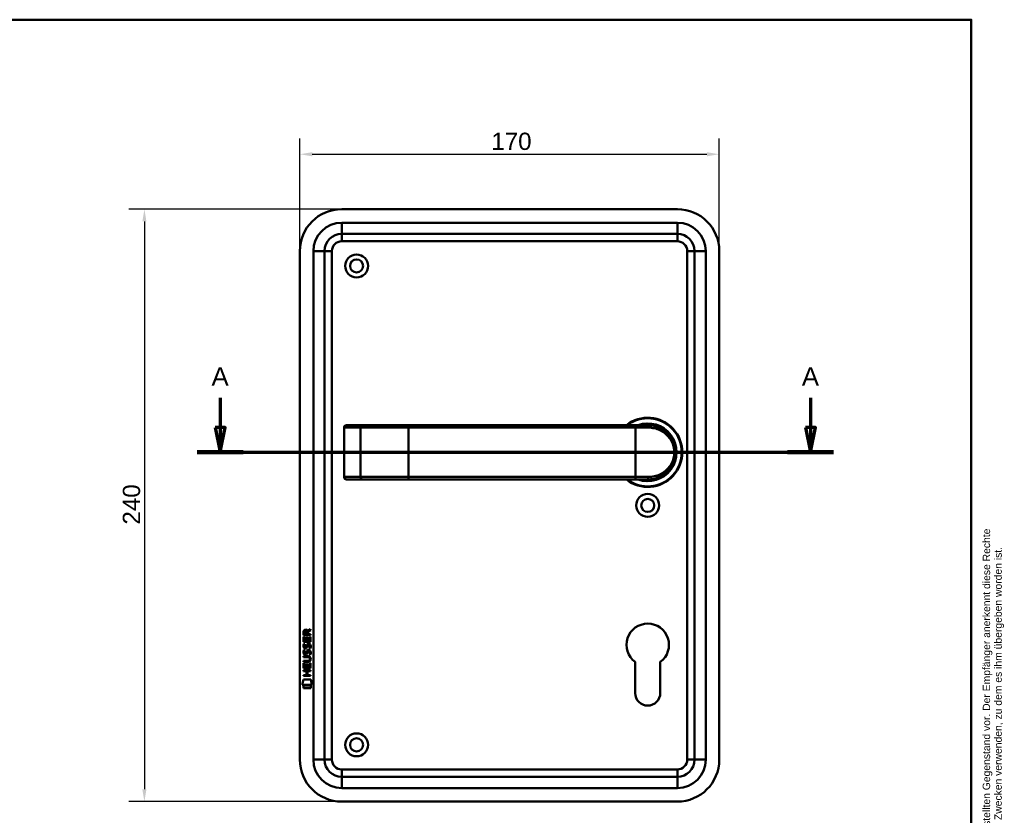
# Model space of a CAD drawing. Header units: millimetres. Extents: x 20 to 833, y 20 to 574.
# Tile 5 of 5: x 434 to 833, y 252 to 574. Entities that reach past the tile are written whole.
import ezdxf
from ezdxf.enums import TextEntityAlignment as Align

# ---------------------------------------------------------------- set-up
doc = ezdxf.new("R2010")
doc.units = ezdxf.units.MM
doc.header["$LTSCALE"] = 2
for name, color, linetype, lineweight in [('Bemaßungen(DIN)', 7, 'Continuous', 25), ('Schnittansichtslinien(DIN)', 7, 'Continuous', 70), ('Sichtbare Kanten(DIN)', 7, 'Continuous', 50), ('Sichtbare tangentiale Kanten(DIN)', 7, 'Continuous', 50), ('Skizziergeometrie(DIN)', 7, 'Continuous', 50), ('Skizzierlinie(DIN)', 7, 'Continuous', 25), ('Symbole(DIN)', 7, 'Continuous', 25)]:
    doc.layers.add(name, color=color, linetype=linetype, lineweight=lineweight)
doc.styles.add('Aktuell-DIN', font='arial.ttf')
doc.styles.add('Aktuell-DINGroßer Text', font='arial.ttf')
doc.styles.add('STANDARD-DIN~0', font='arial.ttf')
doc.styles.add('Textstil10', font='arial.ttf')
doc.styles.add('Textstil41', font='arial.ttf', dxfattribs={"width": 0.8})
doc.styles.add('Textstil83', font='arial.ttf', dxfattribs={"width": 0.8})
doc.dimstyles.new('CAD-LAN', dxfattribs={"dimscale": 2, "dimtxt": 3.5, "dimasz": 2.5, "dimexe": 3.175, "dimexo": 0, "dimgap": 0.8, "dimtad": 1, "dimrnd": 1e-08, "dimtxsty": 'STANDARD-DIN~0', "dimcen": 0.09, "dimdle": 10, "dimclrd": 250, "dimclre": 250, "dimclrt": 250, "dimadec": 0, "dimazin": 2, "dimtfac": 1, "dimtmove": 0, "dimatfit": 3, "dimfxl": 1, "dimtolj": 1, "dimtzin": 0, "dimlwd": 25, "dimlwe": 25, "dimarcsym": 0})

# ---------------------------------------------------------------- blocks, each defined once
blk = doc.blocks.new('Ränder Standardrahmen')
at = {"layer": 'Skizziergeometrie(DIN)', "flags": 128}
blk.add_lwpolyline([(10, 10), (10, 287), (410, 287), (410, 10), (10, 10)], dxfattribs=at)
blk = doc.blocks.new('Schriftfelder Heusser')
at = {"layer": 'Skizziergeometrie(DIN)'}
for p, q in [((101, 229.92), (101, 236.92)), ((101, 236.92), (291, 236.92)), ((111, 229.92), (111, 236.92)), ((123, 229.92), (123, 236.92)), ((232, 229.92), (232, 236.92)), ((256, 229.92), (256, 236.92)), ((291, 236.92), (291, 229.92)), ((101, 191.42), (101, 229.92)), ((101, 229.92), (291, 229.92)), ((111, 229.92), (111, 221.42)), ((123, 229.92), (123, 221.42)), ((232, 229.92), (232, 221.42)), ((256, 229.92), (256, 221.42)), ((291, 229.92), (291, 191.42)), ((101, 221.42), (291, 221.42)), ((150, 221.42), (150, 204.42)), ((198.85, 221.42), (198.85, 204.42)), ((216.35, 221.42), (216.35, 204.42)), ((238.35, 221.42), (238.35, 204.42)), ((278, 221.42), (278, 191.42)), ((278, 208.67), (291, 208.67)), ((101, 204.42), (291, 204.42)), ((142, 204.42), (142, 191.42)), ((236, 204.42), (236, 191.42)), ((278, 200.17), (291, 200.17)), ((291, 191.42), (101, 191.42))]:
    blk.add_line(p, q, dxfattribs=at)
at = {"layer": 'Skizzierlinie(DIN)'}
for p, q in [((113.5, 221.42), (113.5, 204.42)), ((118, 221.42), (118, 204.42)), ((162.35, 221.42), (162.35, 204.42)), ((166.85, 221.42), (166.85, 204.42)), ((113.5, 217.17), (150, 217.17)), ((162.35, 217.17), (278, 217.17)), ((113.5, 212.92), (150, 212.92)), ((162.35, 212.92), (278, 212.92)), ((113.5, 208.67), (150, 208.67)), ((162.35, 208.67), (278, 208.67))]:
    blk.add_line(p, q, dxfattribs=at)
for centre in [(115.75, 219.25), (164.6, 219.25), (115.75, 215.04), (164.6, 215.04), (115.75, 210.79), (164.6, 210.79), (115.75, 206.54), (164.6, 206.54)]:
    blk.add_circle(centre, 1.75, dxfattribs=at)
at = {"layer": 'Symbole(DIN)', "color": 7, "insert": (293.33, 191.7), "char_height": 1.5, "width": 182.3003, "attachment_point": 1, "rotation": 90, "line_spacing_factor": 0.944221, "style": 'Aktuell-DIN'}
blk.add_mtext('\\fArial|b0|i0;\\H1.5000;Die Schlossfabrik Heusser AG ist Eigentümerin dieses Dokumentes und behält sich alle Rechte an diesem und dem dargestellten Gegenstand vor. Der Empfänger anerkennt diese Rechte\\Pund wird das Dokument nicht ohne schriftliche Ermächtigung der Eigentümerin Dritten zugänglich machen oder zu anderen Zwecken verwenden, zu dem es ihm übergeben worden ist.\\P ', dxfattribs=at)
at = {"layer": 'Symbole(DIN)', "color": 179, "true_color": 0x262659, "style": 'Aktuell-DIN'}
for s, insert, char_height, attachment_point in [('Pos.', (106, 227), 2.489, 2), ('Menge', (117, 227), 2.489, 2), ('Benennung', (125.81, 225.38), 2.489, 4), ('B-Nummer', (234.74, 225.62), 2.489, 4), ('Material', (265.02, 225.62), 2.489, 5), ('\\fArial|b0|i0;a', (115.81, 219.53), 2, 5), ('\\fArial|b0|i0;e', (164.54, 219.53), 2, 5), ('\\fArial|b0|i0;Gezeichnet', (200.05, 219.23), 2, 4), ('\\fArial|b0|i0;b', (115.75, 215), 2, 5), ('\\fArial|b0|i0;f', (164.55, 215.06), 2, 5), ('\\fArial|b0|i0;Freigegeben', (199.92, 216), 2, 1), ('\\fArial|b0|i0;c', (115.75, 211.01), 2, 5), ('\\fArial|b0|i0;g', (164.63, 211.05), 2, 5), ('\\fArial|b0|i0;Projekt', (200, 211.98), 2, 1), ('\\fArial|b0|i0;d', (115.76, 206.55), 2, 5), ('\\fArial|b0|i0;h', (164.55, 206.57), 2, 5), ('\\fArial|b0|i0;CAD-Nr.', (200, 207.5), 2, 1), ('\\fArial|b0|i0;\\H2.0000;Massstab', (284.39, 206.37), 2, 5), ('\\fArial|b0|i0;\\H2.0000;Baugruppe', (143.1, 203.73), 2, 1), ('\\fArial|b0|i0;Zeichnungs-Nr.', (237, 203.5), 2, 1), ('\\fArial|b0|i0;\\H2.5000;4853 Murgenthal', (113.33, 192.46), 2.5, 7)]:
    blk.add_mtext(s, dxfattribs=dict(at, insert=insert, char_height=char_height, attachment_point=attachment_point))
at = {"layer": 'Symbole(DIN)', "color": 179, "true_color": 0x262659, "attachment_point": 5, "style": 'Aktuell-DIN'}
for s, insert, char_height, width in [('Änd.', (107.21, 213), 2.489, 12.3494), ('Änd.', (156.12, 212.76), 2.489, 12.3494), ('\\fArial|b0|i0;Änderung', (284.51, 202.33), 2, 12.1143)]:
    blk.add_mtext(s, dxfattribs=dict(at, insert=insert, char_height=char_height, width=width))
at = {"layer": 'Symbole(DIN)', "color": 7, "insert": (143.1, 196.62), "char_height": 4.5, "width": 90.18, "attachment_point": 4, "style": 'Aktuell-DIN'}
blk.add_mtext('\\fArial|b0|i0;\\W0.90;\\H4.5000;Heusser-Muschel Serie 3  EN179', dxfattribs=at)
at = {"layer": 'Symbole(DIN)', "color": 179, "true_color": 0x262659, "style": 'Textstil10'}
blk.add_attdef('ERSTELLUNGSDATUM_001', (217.23, 218.29), '', height=2, dxfattribs=at)
at = {"layer": 'Symbole(DIN)', "color": 179, "true_color": 0x262659}
for tag, height, style, p in [('AUTOR', 2.49, 'Aktuell-DIN', (240.03, 219.26)), ('KONTROLLDATUM', 2, 'Textstil10', (217.42, 215.04)), ('KONTROLLIERT_VON', 2, 'Textstil10', (239.98, 215.05))]:
    blk.add_attdef(tag, text='', height=height, dxfattribs=dict(at, style=style)).set_placement(p, align=Align.MIDDLE_LEFT)
at = {"layer": 'Symbole(DIN)', "color": 7, "style": 'Textstil83', "width": 0.8}
blk.add_attdef('Anfänglicher_Ansichtsmaßstab_001', (281.57, 213.34), '', height=2.3, dxfattribs=at)
at = {"layer": 'Symbole(DIN)', "color": 179, "true_color": 0x262659, "style": 'Textstil10'}
blk.add_attdef('PROJEKT', text='', height=2, dxfattribs=at).set_placement((217.77, 209.72), align=Align.BOTTOM_LEFT)
at = {"layer": 'Symbole(DIN)', "color": 7, "style": 'Textstil41', "width": 0.8}
blk.add_attdef('STATUS', text='', height=5, dxfattribs=at).set_placement((284.53, 195.86), align=Align.MIDDLE_CENTER)
blk = doc.blocks.new('*D21')
at = {"layer": 'Bemaßungen(DIN)', "color": 250, "linetype": 'Continuous', "lineweight": 25, "true_color": 0x3f3f3f, "transparency": 16777216}
for p, q in [((547.89, 480.26), (547.89, 525.85)), ((717.89, 480.26), (717.89, 525.85)), ((552.89, 519.5), (712.89, 519.5))]:
    blk.add_line(p, q, dxfattribs=at)
at = {"layer": 'Bemaßungen(DIN)', "color": 250, "linetype": 'Continuous', "true_color": 0x3f3f3f, "transparency": 16777216}
for points in [[(552.89, 520.33), (552.89, 518.66), (547.89, 519.5)], [(712.89, 520.33), (712.89, 518.66), (717.89, 519.5)]]:
    blk.add_solid(points, dxfattribs=at)
at = {"layer": 'Defpoints', "color": 0, "linetype": 'Continuous', "transparency": 16777216}
for p in [(717.89, 519.5), (547.89, 480.26), (717.89, 480.26)]:
    blk.add_point(p, dxfattribs=at)
at = {"layer": 'Bemaßungen(DIN)', "color": 250, "linetype": 'Continuous', "lineweight": 25, "true_color": 0x3f3f3f, "transparency": 16777216, "insert": (625.5, 528.24), "char_height": 7, "attachment_point": 1, "style": 'STANDARD-DIN~0'}
blk.add_mtext('\\A1;170', dxfattribs=at)
blk = doc.blocks.new('*D22')
at = {"layer": 'Bemaßungen(DIN)', "color": 250, "linetype": 'Continuous', "lineweight": 25, "true_color": 0x3f3f3f, "transparency": 16777216}
for p, q in [((564.89, 497.26), (478.54, 497.26)), ((484.89, 492.26), (484.89, 262.26)), ((564.89, 257.26), (478.54, 257.26))]:
    blk.add_line(p, q, dxfattribs=at)
at = {"layer": 'Bemaßungen(DIN)', "color": 250, "linetype": 'Continuous', "true_color": 0x3f3f3f, "transparency": 16777216}
for points in [[(484.06, 492.26), (485.72, 492.26), (484.89, 497.26)], [(484.06, 262.26), (485.72, 262.26), (484.89, 257.26)]]:
    blk.add_solid(points, dxfattribs=at)
at = {"layer": 'Defpoints', "color": 0, "linetype": 'Continuous', "transparency": 16777216}
for p in [(564.89, 497.26), (484.89, 257.26), (564.89, 257.26)]:
    blk.add_point(p, dxfattribs=at)
at = {"layer": 'Bemaßungen(DIN)', "color": 250, "linetype": 'Continuous', "lineweight": 25, "true_color": 0x3f3f3f, "transparency": 16777216, "insert": (476.14, 369.48), "char_height": 7, "attachment_point": 1, "rotation": 90, "style": 'STANDARD-DIN~0'}
blk.add_mtext('\\A1;240', dxfattribs=at)
blk = doc.blocks.new('2DTransSchnitt0')
at = {"layer": 'Schnittansichtslinien(DIN)', "linetype": 'Continuous'}
for p, q in [((257.81, 210.42), (257.81, 204.38)), ((377.43, 210.42), (377.43, 204.38)), ((256.81, 204.38), (257.81, 199.38)), ((258.81, 204.38), (256.81, 204.38)), ((257.81, 204.38), (257.81, 199.38)), ((257.81, 199.38), (258.81, 204.38)), ((376.43, 204.38), (377.43, 199.38)), ((378.43, 204.38), (376.43, 204.38)), ((377.43, 204.38), (377.43, 199.38)), ((377.43, 199.38), (378.43, 204.38)), ((253.13, 199.38), (382.11, 199.38))]:
    blk.add_line(p, q, dxfattribs=at)
at = {"layer": 'Schnittansichtslinien(DIN)', "linetype": 'Continuous', "lineweight": 140}
for p, q in [((253.13, 199.38), (262.48, 199.38)), ((372.75, 199.38), (382.11, 199.38))]:
    blk.add_line(p, q, dxfattribs=at)
at = {"layer": 'Schnittansichtslinien(DIN)', "linetype": 'Continuous', "flags": 128}
for points in [[(256.81, 204.38), (257.81, 199.38), (258.81, 204.38), (256.81, 204.38)], [(376.43, 204.38), (377.43, 199.38), (378.43, 204.38), (376.43, 204.38)]]:
    blk.add_lwpolyline(points, dxfattribs=at)
at = {"layer": 'Schnittansichtslinien(DIN)'}
for points in [[(256.81, 204.38), (257.81, 199.38), (258.81, 204.38), (256.81, 204.38)], [(376.43, 204.38), (377.43, 199.38), (378.43, 204.38), (376.43, 204.38)]]:
    blk.add_solid(points, dxfattribs=at)
at = {"layer": 'Schnittansichtslinien(DIN)', "char_height": 3.73, "attachment_point": 7, "style": 'Aktuell-DINGroßer Text'}
for insert in [(256.05, 212.88), (375.68, 212.88)]:
    blk.add_mtext('A', dxfattribs=dict(at, insert=insert))

msp = doc.modelspace()

# ---------------------------------------------------------------- linework, layer by layer
at = {"layer": 'Sichtbare Kanten(DIN)'}
for p, q in [((700.889, 497.259), (564.889, 497.259)), ((564.889, 487.259), (700.889, 487.259)), ((547.889, 480.259), (547.889, 274.259)), ((557.889, 274.259), (557.889, 480.259)), ((707.889, 480.259), (707.889, 274.259)), ((717.889, 274.259), (717.889, 480.259)), ((565.839, 408.759), (565.839, 388.759)), ((566.839, 409.759), (566.858, 409.759)), ((573.412, 409.759), (566.858, 409.759)), ((573.329, 409.755), (573.329, 409.755)), ((591.889, 409.759), (573.412, 409.759)), ((683.889, 409.759), (591.889, 409.759)), ((683.889, 409.759), (688.889, 409.759)), ((689.506, 409.741), (689.506, 409.741)), ((566.858, 387.759), (566.839, 387.759)), ((566.858, 387.759), (573.412, 387.759)), ((573.412, 387.759), (591.889, 387.759)), ((591.889, 387.759), (683.889, 387.759)), ((688.889, 387.759), (683.889, 387.759)), ((549.402, 322.015), (549.403, 324.019)), ((549.403, 324.019), (549.751, 324.019)), ((549.404, 324.745), (549.406, 326.059)), ((552.262, 324.743), (549.404, 324.745)), ((549.751, 324.019), (549.75, 322.392)), ((549.754, 326.015), (549.754, 325.126)), ((549.754, 325.126), (550.771, 325.126)), ((550.645, 322.391), (550.646, 323.838)), ((550.646, 323.838), (550.994, 323.838)), ((550.771, 325.126), (550.772, 326.014)), ((550.994, 323.838), (550.993, 322.391)), ((551.069, 326.375), (552.264, 327.165)), ((551.122, 325.976), (551.121, 325.125)), ((551.121, 325.125), (552.262, 325.124)), ((552.264, 326.731), (551.122, 325.976)), ((551.912, 322.39), (551.913, 324.037)), ((551.913, 324.037), (552.262, 324.037)), ((552.262, 324.037), (552.26, 322.013)), ((552.262, 325.124), (552.262, 324.743)), ((552.264, 327.165), (552.264, 326.731)), ((552.26, 322.013), (549.402, 322.015)), ((549.573, 321.241), (549.912, 321.141)), ((549.75, 322.392), (550.645, 322.391)), ((549.77, 319.909), (549.777, 319.892)), ((550.453, 319.812), (550.464, 319.829)), ((550.993, 322.391), (551.912, 322.39)), ((551.502, 320.938), (551.49, 320.938)), ((549.396, 315.787), (549.397, 316.164)), ((551.066, 315.786), (549.396, 315.787)), ((549.397, 316.164), (551.043, 316.163)), ((549.571, 318.695), (549.91, 318.594)), ((549.768, 317.363), (549.775, 317.346)), ((550.451, 317.265), (550.462, 317.282)), ((551.5, 318.391), (551.488, 318.391)), ((549.393, 311.277), (549.394, 313.281)), ((552.251, 311.275), (549.393, 311.277)), ((549.394, 313.281), (549.743, 313.281)), ((549.395, 313.852), (549.395, 314.23)), ((549.395, 314.23), (551.065, 314.228)), ((551.041, 313.851), (549.395, 313.852)), ((549.743, 313.281), (549.742, 311.654)), ((549.742, 311.654), (550.636, 311.653)), ((550.636, 311.653), (550.637, 313.1)), ((550.637, 313.1), (550.986, 313.1)), ((550.986, 313.1), (550.985, 311.653)), ((550.985, 311.653), (551.903, 311.652)), ((551.903, 311.652), (551.905, 313.299)), ((551.905, 313.299), (552.253, 313.299)), ((551.946, 315.001), (551.946, 315.011)), ((552.253, 313.299), (552.251, 311.275)), ((683.789, 301.259), (683.789, 313.834)), ((693.989, 313.834), (693.989, 301.259)), ((549.389, 308.172), (549.389, 308.549)), ((549.389, 308.549), (550.632, 308.548)), ((552.248, 308.17), (549.389, 308.172)), ((549.391, 310.107), (549.391, 310.484)), ((549.391, 310.484), (552.25, 310.482)), ((550.634, 310.106), (549.391, 310.107)), ((550.632, 308.548), (550.634, 310.106)), ((550.99, 310.105), (550.989, 308.548)), ((550.989, 308.548), (552.248, 308.547)), ((552.249, 310.104), (550.99, 310.105)), ((552.248, 308.547), (552.248, 308.17)), ((552.25, 310.482), (552.249, 310.104)), ((548.858, 304.595), (549.317, 306.728)), ((552.773, 304.592), (548.858, 304.595)), ((549.317, 306.728), (552.323, 306.725)), ((549.317, 303.167), (549.317, 304.309)), ((549.317, 304.309), (552.314, 304.307)), ((552.314, 304.307), (552.313, 303.165)), ((552.323, 306.725), (552.773, 304.592)), ((552.313, 303.165), (549.317, 303.167)), ((700.889, 267.259), (564.889, 267.259)), ((564.889, 257.259), (700.889, 257.259))]:
    msp.add_line(p, q, dxfattribs=at)
for centre, radius in [((570.889, 474.259), 4.65), ((570.889, 474.259), 2.65), ((688.889, 377.259), 4.65), ((688.889, 377.259), 2.65), ((570.889, 280.259), 4.65), ((570.889, 280.259), 2.65)]:
    msp.add_circle(centre, radius, dxfattribs=at)
for centre, radius, start, end in [((564.889, 480.259), 17, 90, 180), ((700.889, 480.259), 17, 0, 90), ((564.889, 480.259), 7, 90, 180), ((700.889, 480.259), 7, 0, 90), ((688.889, 398.759), 14, 231.78679, 128.21321), ((688.889, 398.759), 13.8, 232.8542, 127.1458), ((566.839, 408.759), 1, 90, 180), ((688.889, 398.759), 11.7, 250.08028, 109.91972), ((688.889, 398.759), 11.6, 251.49137, 108.50863), ((688.889, 398.759), 11.5, 253.04257, 106.95743), ((688.889, 398.759), 11.3, 256.76803, 103.23197), ((691.121, 408.816), 0.85, 187.81614, 187.82029), ((691.121, 408.816), 0.85, 113.68057, 113.69788), ((691.121, 408.816), 0.85, 332.12599, 332.12686), ((701.259, 411.406), 8.725, 195.91987, 195.9216), ((566.839, 388.759), 1, 180, 270), ((688.889, 320.759), 8.6, 306.37184, 233.62816), ((688.889, 301.259), 5.1, 180, 0), ((564.889, 274.259), 17, 180, 270), ((564.889, 274.259), 7, 180, 270), ((700.889, 274.259), 7, 270, 0), ((700.889, 274.259), 17, 270, 0)]:
    msp.add_arc(centre, radius, start, end, dxfattribs=at)
for centre, major_axis, ratio, start_param, end_param in [((550.933, 325.242), (0.976, -1.274), 0.5180415, 2.7627686, 3.7355131), ((549.54, 325.161), (1.242, 1.64), 0.5994938, 5.878165, 6.7089725), ((551.036, 323.02), (1.103, 3.296), 0.2312948, 2.8124619, 2.8734213), ((550.515, 320.703), (0.574, 1.004), 0.5438409, 2.7534304, 3.2137241), ((550.395, 319.836), (0.098, 0.139), 0.3641716, 4.4844927, 4.7925708), ((550.842, 319.251), (0.839, 1.642), 0.4591024, 5.9761877, 6.4975755), ((551.119, 320.72), (1.192, 3.54), 0.2215161, 2.8263053, 2.8854462), ((550.521, 318.166), (0.583, 1.012), 0.541605, 2.7569093, 3.2147406), ((550.393, 317.29), (0.098, 0.139), 0.3641716, 4.4844927, 4.7925708), ((547.221, 311.489), (4.814, 4.313), 0.3742661, 5.9599282, 6.6783921), ((550.841, 316.707), (0.838, 1.64), 0.4594521, 5.9760112, 6.497704), ((547.225, 318.533), (4.808, -4.323), 0.3742014, 5.888113, 6.6064523), ((528.513, 334.838), (23.266, -20.361), 0.1371339, 6.127502, 6.402435)]:
    msp.add_ellipse(centre, major_axis=major_axis, ratio=ratio, start_param=start_param, end_param=end_param, dxfattribs=at)
for points, knots in [([(688.889, 387.759), (689.755, 387.759), (691.469, 387.966), (694.553, 389.092), (697.623, 391.556), (699.54, 395.158), (700.005, 398.749), (699.721, 400.986), (699.215, 402.618), (698.551, 404.125), (697.025, 406.444), (694.553, 408.425), (691.467, 409.551), (689.755, 409.759), (688.889, 409.759)], [-3.4261334, -3.4261334, -3.4261334, -3.4261334, -3.1814096, -2.9366858, -2.4472382, -1.9577905, -1.7130667, -1.4683429, -1.345981, -1.2236191, -0.9788953, -0.4894476, -0.2447238, 0, 0, 0, 0]), ([(551.946, 315.011), (551.946, 315.057), (551.944, 315.104), (551.928, 315.24), (551.905, 315.327), (551.831, 315.478), (551.784, 315.539), (551.664, 315.645), (551.593, 315.685), (551.376, 315.768), (551.217, 315.786), (551.066, 315.786)], [-0.13394602, -0.13394602, -0.13394602, -0.13394602, -0.11996159, -0.11996159, -0.09310912, -0.09310912, -0.06964663, -0.06964663, -0.04519613, -0.04519613, 0, 0, 0, 0])]:
    msp.add_open_spline(points, degree=3, knots=knots, dxfattribs=at)
for points in [[(549.406, 326.059), (549.42, 326.5), (549.652, 326.962), (550.265, 326.962)], [(550.772, 326.014), (550.772, 326.287), (550.685, 326.612), (550.27, 326.613)], [(549.45, 319.763), (549.359, 320.003), (549.33, 320.237), (549.372, 320.565)], [(549.372, 320.565), (549.39, 320.704), (549.431, 320.911), (549.502, 321.084)], [(550.009, 319.302), (549.786, 319.335), (549.556, 319.48), (549.45, 319.763)], [(549.502, 321.084), (549.522, 321.134), (549.573, 321.241), (549.573, 321.241)], [(549.757, 320.676), (549.693, 320.424), (549.687, 320.199), (549.745, 319.983)], [(549.912, 321.141), (549.912, 321.141), (549.792, 320.814), (549.757, 320.676)], [(549.982, 319.679), (550.129, 319.619), (550.317, 319.655), (550.422, 319.77)], [(550.164, 319.289), (550.063, 319.29), (550.042, 319.297), (550.009, 319.302)], [(550.792, 319.654), (550.676, 319.444), (550.481, 319.285), (550.164, 319.289)], [(550.464, 319.829), (550.533, 319.938), (550.59, 320.102), (550.645, 320.347)], [(550.645, 320.347), (550.729, 320.715), (550.831, 320.926), (550.972, 321.093)], [(550.984, 320.196), (550.93, 319.957), (550.867, 319.792), (550.792, 319.654)], [(550.972, 321.093), (551.065, 321.204), (551.196, 321.276), (551.375, 321.3)], [(551.033, 320.395), (551.025, 320.365), (550.985, 320.199), (550.984, 320.196)], [(551.219, 320.82), (551.148, 320.731), (551.088, 320.593), (551.033, 320.395)], [(551.49, 320.938), (551.368, 320.938), (551.293, 320.905), (551.219, 320.82)], [(551.375, 321.3), (551.663, 321.338), (551.945, 321.238), (552.139, 320.922)], [(551.694, 319.355), (551.694, 319.355), (551.849, 319.609), (551.908, 319.894)], [(552.063, 319.268), (552.042, 319.273), (551.694, 319.355), (551.694, 319.355)], [(551.908, 319.894), (551.977, 320.227), (551.976, 320.503), (551.87, 320.7)], [(552.287, 319.987), (552.257, 319.656), (552.099, 319.326), (552.063, 319.268)], [(552.139, 320.922), (552.249, 320.741), (552.303, 320.522), (552.303, 320.252)], [(552.303, 320.252), (552.302, 320.168), (552.296, 320.082), (552.287, 319.987)], [(549.448, 317.216), (549.357, 317.457), (549.328, 317.69), (549.37, 318.018)], [(549.37, 318.018), (549.388, 318.157), (549.429, 318.364), (549.5, 318.538)], [(550.007, 316.755), (549.784, 316.788), (549.554, 316.934), (549.448, 317.216)], [(549.5, 318.538), (549.52, 318.587), (549.571, 318.694), (549.571, 318.695)], [(549.755, 318.13), (549.691, 317.877), (549.685, 317.653), (549.743, 317.437)], [(549.91, 318.594), (549.91, 318.594), (549.79, 318.268), (549.755, 318.13)], [(549.98, 317.133), (550.127, 317.073), (550.315, 317.109), (550.42, 317.223)], [(550.162, 316.743), (550.061, 316.744), (550.04, 316.75), (550.007, 316.755)], [(550.79, 317.107), (550.674, 316.897), (550.479, 316.739), (550.162, 316.743)], [(550.462, 317.282), (550.531, 317.392), (550.588, 317.555), (550.643, 317.8)], [(550.643, 317.8), (550.727, 318.168), (550.829, 318.379), (550.97, 318.547)], [(550.982, 317.65), (550.928, 317.41), (550.865, 317.245), (550.79, 317.107)], [(550.97, 318.547), (551.063, 318.657), (551.194, 318.729), (551.373, 318.753)], [(551.031, 317.849), (551.023, 317.818), (550.983, 317.652), (550.982, 317.65)], [(551.217, 318.274), (551.146, 318.185), (551.086, 318.047), (551.031, 317.849)], [(551.488, 318.391), (551.366, 318.392), (551.291, 318.359), (551.217, 318.274)], [(551.373, 318.753), (551.661, 318.792), (551.943, 318.692), (552.137, 318.375)], [(551.692, 316.809), (551.692, 316.809), (551.847, 317.063), (551.906, 317.347)], [(552.06, 316.722), (552.04, 316.727), (551.692, 316.809), (551.692, 316.809)], [(551.906, 317.347), (551.975, 317.681), (551.974, 317.957), (551.868, 318.154)], [(552.285, 317.44), (552.255, 317.109), (552.097, 316.78), (552.06, 316.722)], [(552.137, 318.375), (552.247, 318.195), (552.301, 317.976), (552.301, 317.706)], [(552.301, 317.706), (552.3, 317.621), (552.294, 317.535), (552.285, 317.44)]]:
    msp.add_open_spline(points, degree=3, dxfattribs=at)
at = {"layer": 'Sichtbare tangentiale Kanten(DIN)'}
for p, q in [((700.889, 491.759), (564.889, 491.759)), ((564.889, 491.759), (564.889, 487.259)), ((700.889, 491.759), (700.889, 487.259)), ((564.889, 484.259), (564.889, 487.259)), ((700.889, 484.259), (700.889, 487.259)), ((564.889, 484.259), (700.889, 484.259)), ((553.389, 480.259), (557.889, 480.259)), ((553.389, 480.259), (553.389, 274.259)), ((560.889, 480.259), (557.889, 480.259)), ((560.889, 274.259), (560.889, 480.259)), ((704.889, 480.259), (707.889, 480.259)), ((704.889, 480.259), (704.889, 274.259)), ((712.389, 480.259), (707.889, 480.259)), ((712.389, 274.259), (712.389, 480.259)), ((565.897, 408.759), (565.839, 408.759)), ((565.897, 388.759), (565.897, 408.759)), ((565.897, 408.759), (572.45, 408.759)), ((572.45, 408.759), (591.889, 408.759)), ((572.45, 388.759), (572.45, 408.759)), ((591.889, 409.759), (591.889, 408.759)), ((591.889, 408.759), (591.889, 388.759)), ((591.889, 408.759), (683.889, 408.759)), ((683.889, 409.759), (683.889, 408.759)), ((683.889, 408.759), (683.889, 388.759)), ((689.152, 408.759), (683.889, 408.759)), ((699.325, 402.236), (699.325, 402.236)), ((565.839, 388.759), (565.897, 388.759)), ((572.45, 388.759), (565.897, 388.759)), ((591.889, 388.759), (572.45, 388.759)), ((683.889, 388.759), (591.889, 388.759)), ((591.889, 387.759), (591.889, 388.759)), ((683.889, 388.759), (689.152, 388.759)), ((683.889, 387.759), (683.889, 388.759)), ((557.889, 274.259), (553.389, 274.259)), ((557.889, 274.259), (560.889, 274.259)), ((707.889, 274.259), (704.889, 274.259)), ((707.889, 274.259), (712.389, 274.259)), ((700.889, 270.259), (564.889, 270.259)), ((564.889, 267.259), (564.889, 270.259)), ((700.889, 267.259), (700.889, 270.259)), ((564.889, 267.259), (564.889, 262.759)), ((700.889, 267.259), (700.889, 262.759)), ((564.889, 262.759), (700.889, 262.759))]:
    msp.add_line(p, q, dxfattribs=at)
for centre, radius, start, end in [((564.889, 480.259), 11.5, 90, 180), ((700.889, 480.259), 11.5, 0, 90), ((564.889, 480.259), 4, 90, 180), ((700.889, 480.259), 4, 0, 90), ((564.889, 274.259), 11.5, 180, 270), ((564.889, 274.259), 4, 180, 270), ((700.889, 274.259), 4, 270, 0), ((700.889, 274.259), 11.5, 270, 0)]:
    msp.add_arc(centre, radius, start, end, dxfattribs=at)
for centre, major_axis, ratio, start_param, end_param in [((566.858, 408.759), (0, 1), 0.9612617, 0, 1.5707963), ((573.412, 408.759), (0, 1), 0.9612617, 0, 1.5707963), ((688.889, 408.759), (0, 1), 0.2631579, 4.712389, 6.2831853), ((566.858, 388.759), (0, -1), 0.9612617, 4.712389, 6.2831853), ((573.412, 388.759), (0, -1), 0.9612617, 4.712389, 6.2831853), ((688.889, 388.759), (0, -1), 0.2631579, 0, 1.5707963)]:
    msp.add_ellipse(centre, major_axis=major_axis, ratio=ratio, start_param=start_param, end_param=end_param, dxfattribs=at)
msp.add_open_spline([(689.152, 408.759), (689.981, 408.759), (690.8, 408.664), (691.579, 408.489), (692.358, 408.314), (693.096, 408.058), (693.785, 407.738), (695.164, 407.096), (696.346, 406.196), (697.297, 405.092), (697.772, 404.541), (698.19, 403.938), (698.54, 403.281), (698.716, 402.952), (698.875, 402.61), (699.014, 402.253), (699.154, 401.896), (699.276, 401.525), (699.374, 401.142), (699.572, 400.377), (699.681, 399.563), (699.68, 398.749), (699.679, 397.934), (699.567, 397.118), (699.371, 396.355), (698.979, 394.83), (698.244, 393.521), (697.288, 392.418), (696.332, 391.315), (695.16, 390.419), (693.785, 389.779), (693.097, 389.459), (692.359, 389.203), (691.58, 389.028), (690.801, 388.853), (689.981, 388.759), (689.152, 388.759)], degree=3, knots=[0, 0, 0, 0, 0.2447238, 0.2447238, 0.2447238, 0.4894476, 0.4894476, 0.4894476, 0.9788953, 0.9788953, 0.9788953, 1.2236191, 1.2236191, 1.2236191, 1.345981, 1.345981, 1.345981, 1.4683429, 1.4683429, 1.4683429, 1.7130667, 1.7130667, 1.7130667, 1.9577905, 1.9577905, 1.9577905, 2.4472382, 2.4472382, 2.4472382, 2.9366858, 2.9366858, 2.9366858, 3.1814096, 3.1814096, 3.1814096, 3.4261334, 3.4261334, 3.4261334, 3.4261334], dxfattribs=at)

# ---------------------------------------------------------------- block references
at = {"xscale": 2, "yscale": 2, "zscale": 2}
msp.add_blockref('Ränder Standardrahmen', (0, 0), dxfattribs=at)
msp.add_blockref('Schriftfelder Heusser', (238, -362.833), dxfattribs=at).add_auto_attribs({'ERSTELLUNGSDATUM_001': '02.01.2021', 'Anfänglicher_Ansichtsmaßstab_001': '1 : 2'})
at = {"layer": 'Schnittansichtslinien(DIN)', "xscale": 2, "yscale": 2, "zscale": 2}
msp.add_blockref('2DTransSchnitt0', (0, 0), dxfattribs=at)

# ---------------------------------------------------------------- dimensions: what is measured, and where the dimension line sits
at = {"layer": 'Bemaßungen(DIN)', "color": 250, "linetype": 'Continuous', "lineweight": 25, "true_color": 0x3f3f3f}
for base, p1, p2, angle, picture, middle in [((717.889, 519.496), (547.889, 480.259), (717.889, 480.259), 180, '*D21', (632.889, 519.496)), ((484.889, 257.259), (564.889, 497.259), (564.889, 257.259), 270, '*D22', (484.889, 377.259))]:
    dim = msp.add_linear_dim(base=base, p1=p1, p2=p2, angle=angle, dimstyle='CAD-LAN', override={"dimgap": 0.8, "dimdec": 2, "dimtol": 0, "dimlim": 0, "dimtp": 0, "dimtm": 0, "dimtdec": 2, "dimtofl": 0, "dimatfit": 1}, dxfattribs=at)
    dim.commit()
    dim.dimension.update_dxf_attribs({"geometry": picture, "text_midpoint": middle, "dimtype": 160})

doc.saveas('drawing.dxf')
